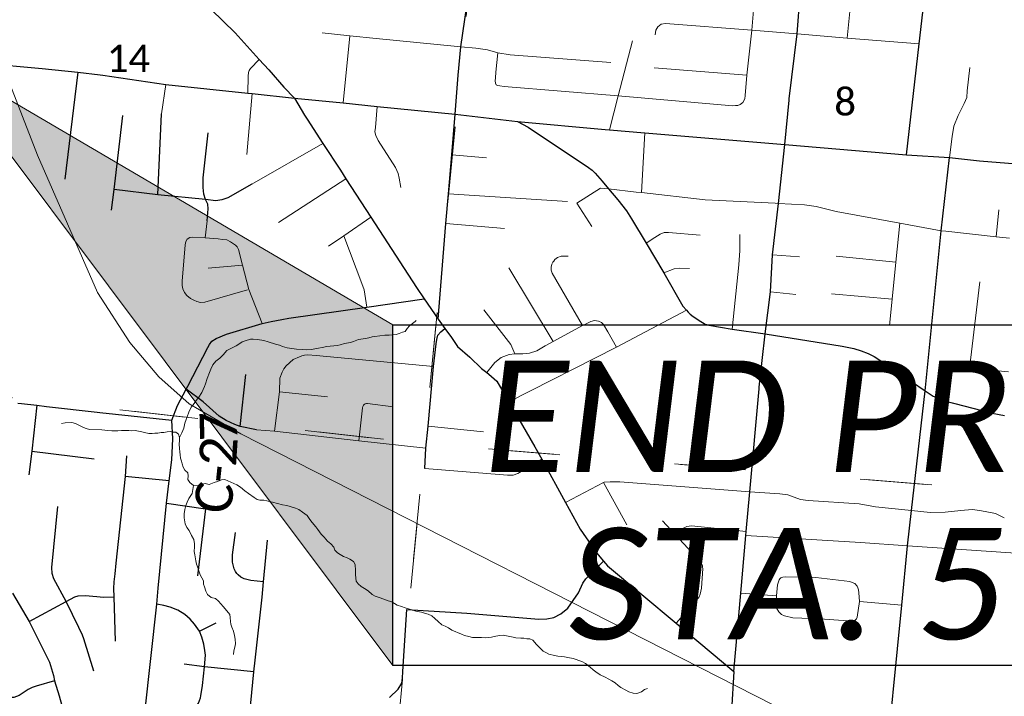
# Paper-space layout 'Layout1' of a CAD drawing. Extents: x 0 to 39.3, y 0 to 22.
# Tile 114 of 131: x 7.2 to 8.7, y 17.9 to 18.9. Entities that reach past the tile are written whole.
import ezdxf

# ---------------------------------------------------------------- set-up
doc = ezdxf.new("R2010")
doc.units = 0
doc.header["$MEASUREMENT"] = 0
doc.linetypes.add('DGN Style 1', pattern=[0.184576, 0.000307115, -0.184269])
doc.linetypes.add('rr2', pattern=[0.749999, 0.374999, 0.374999])
for name, color, linetype, lineweight in [('GM_X_City_Street', 7, 'Continuous', 0), ('GM_X_County_Road', 3, 'Continuous', 30), ('GM_X_County_Road_Text', 3, 'Continuous', 0), ('GM_X_Minor_River', 5, 'Continuous', 0), ('GM_X_Rail_Line', 7, 'rr2', 13), ('GM_X_Section_Text', 7, 'Continuous', 0), ('GM_X_State_Route', 1, 'Continuous', 30), ('GM_X_Township_Road', 4, 'Continuous', 30), ('SH_Masking', 7, 'Continuous', 0), ('SH_Text', 7, 'Continuous', 13)]:
    doc.layers.add(name, color=color, linetype=linetype, lineweight=lineweight)
doc.layers.add('GM_X_Corporation', color=7, linetype='DGN Style 1', lineweight=13, transparency=0.75)
doc.styles.add('P_Slanted-Sub Title', font='calibrii.ttf', dxfattribs={"height": 0.17})
doc.styles.add('Style-Calibri Light', font='calibril.ttf')

psp = doc.layouts.get("Layout1")

# ---------------------------------------------------------------- linework, layer by layer
at = {"layer": 'GM_X_City_Street', "ltscale": 0.002}
for p, q in [((8.4972, 18.886), (8.5029, 18.9474)), ((7.7288, 18.7873), (7.739, 18.8897)), ((8.3438, 18.8296), (8.2027, 18.8408)), ((7.4583, 18.8156), (7.4518, 18.7707)), ((7.5901, 18.8016), (7.582, 18.7089)), ((8.1833, 18.6508), (8.1886, 18.7419)), ((7.5895, 18.6632), (7.6979, 18.7257)), ((7.8943, 18.7083), (7.9471, 18.7038)), ((7.6302, 18.6047), (7.7331, 18.6717)), ((7.8893, 18.6487), (8.0705, 18.6368)), ((8.7239, 18.5832), (8.7283, 18.6243)), ((7.5186, 18.5817), (7.5214, 18.6076)), ((7.8855, 18.6033), (7.9749, 18.5959)), ((8.3834, 18.5557), (8.4244, 18.5524)), ((8.4801, 18.5535), (8.5713, 18.5444)), ((7.523, 18.5351), (7.5752, 18.5397)), ((8.0489, 18.4237), (7.9812, 18.5357)), ((8.3802, 18.4994), (8.4187, 18.4953)), ((8.5654, 18.4878), (8.473, 18.4959)), ((7.6316, 18.3469), (7.7051, 18.339)), ((7.8582, 18.2945), (7.9428, 18.2858)), ((8.1257, 18.2082), (8.1612, 18.1439)), ((8.3349, 18.0398), (8.3893, 18.0355)), ((8.5157, 18.0267), (8.5802, 18.0214))]:
    psp.add_line(p, q, dxfattribs=at)
at = {"layer": 'GM_X_City_Street', "ltscale": 0.002, "flags": 128}
for points in [[(8.334, 18.785), (8.3377, 18.7878), (8.3408, 18.7934), (8.3415, 18.7989), (8.3438, 18.8296), (8.3518, 18.8983), (8.3561, 18.9539), (8.3614, 19.0106), (8.3671, 19.0633), (8.3678, 19.0737), (8.3662, 19.0839), (8.3627, 19.095), (8.3619, 19.105), (8.365, 19.1341)], [(8.2041, 18.8912), (8.2052, 18.8981), (8.2084, 18.9033), (8.2137, 18.9076), (8.2203, 18.9086), (8.3518, 18.8983), (8.4206, 18.8926), (8.4972, 18.886), (8.6065, 18.8774)], [(7.697, 18.894), (7.739, 18.8897), (7.7789, 18.8856), (7.9083, 18.873), (7.9308, 18.8708), (7.9486, 18.8683), (7.9647, 18.8635), (7.9834, 18.8608), (8.1366, 18.8491)], [(8.1349, 18.7465), (8.1481, 18.7981), (8.1697, 18.882)], [(7.9647, 18.8635), (7.9616, 18.834), (7.9608, 18.8256), (7.9603, 18.8212), (7.961, 18.8177), (7.9622, 18.8149), (7.9642, 18.814), (7.9674, 18.8133), (7.9741, 18.8122), (8.1481, 18.7981), (8.3168, 18.7834), (8.3228, 18.7831), (8.3267, 18.7832), (8.3302, 18.7836), (8.334, 18.785)], [(7.5834, 18.8023), (7.5842, 18.8281), (7.5847, 18.8338), (7.5856, 18.837), (7.5875, 18.8398), (7.601, 18.8536)], [(8.6529, 18.7042), (8.657, 18.7363), (8.6594, 18.7519), (8.6663, 18.7681), (8.6753, 18.7867), (8.6791, 18.7957), (8.6801, 18.8057), (8.6838, 18.8416)], [(7.7808, 18.7821), (7.7779, 18.7501), (7.7773, 18.7434), (7.7787, 18.7375), (7.7822, 18.7299), (7.8087, 18.689), (7.8125, 18.6798), (7.8142, 18.6726), (7.8168, 18.6581)], [(8.1077, 18.5988), (8.0852, 18.6344), (8.1209, 18.6575), (8.1334, 18.6564), (8.1752, 18.6512), (8.1833, 18.6508), (8.2803, 18.6396), (8.3873, 18.6343), (8.3921, 18.634), (8.4317, 18.6321), (8.4498, 18.6296), (8.4803, 18.6219), (8.5774, 18.6038), (8.64, 18.5923), (8.6474, 18.5915), (8.7239, 18.5832), (8.7443, 18.5809)], [(7.7067, 18.5688), (7.7296, 18.5845), (7.7711, 18.613)], [(8.5613, 18.4481), (8.5654, 18.4878), (8.5713, 18.5444), (8.5774, 18.6038)], [(7.6056, 18.4508), (7.5851, 18.5029), (7.5752, 18.5397), (7.5692, 18.564), (7.5674, 18.5677), (7.5645, 18.5704), (7.5601, 18.5736), (7.5571, 18.5757), (7.5515, 18.5784), (7.5447, 18.5792), (7.5384, 18.58), (7.5186, 18.5817), (7.4995, 18.5827), (7.4952, 18.582), (7.4911, 18.5797), (7.4889, 18.5759), (7.4879, 18.5709), (7.4834, 18.5154), (7.4834, 18.5091), (7.4847, 18.5036), (7.4872, 18.4981), (7.4907, 18.4938), (7.4961, 18.4892), (7.5014, 18.4866), (7.5059, 18.4844), (7.5115, 18.4831), (7.5178, 18.4834), (7.5832, 18.5024)], [(7.7651, 18.4757), (7.7607, 18.5023), (7.7571, 18.5119), (7.7296, 18.5845)], [(8.1905, 18.5736), (8.2038, 18.5823), (8.2118, 18.587), (8.218, 18.5895), (8.2249, 18.5895), (8.2729, 18.5857)], [(8.3219, 18.4423), (8.332, 18.5405), (8.3336, 18.562), (8.3334, 18.5869)], [(8.0936, 18.4477), (8.0474, 18.5277), (8.0457, 18.5325), (8.046, 18.537), (8.047, 18.5416), (8.0482, 18.5443), (8.0497, 18.5461), (8.0514, 18.5483), (8.0557, 18.5515), (8.061, 18.5534), (8.0716, 18.5538)], [(8.2174, 18.5281), (8.2331, 18.5344), (8.2417, 18.5355), (8.2566, 18.5346)], [(8.7429, 18.3771), (8.6947, 18.3817), (8.6898, 18.383), (8.6878, 18.3844), (8.6861, 18.3872), (8.6853, 18.3904), (8.6851, 18.3948), (8.6992, 18.5144)], [(7.9905, 18.4044), (7.9845, 18.4189), (7.943, 18.4717)], [(7.9812, 18.3312), (8.1454, 18.415), (8.252, 18.4713)], [(7.9477, 18.3762), (7.9602, 18.3915), (7.9695, 18.3989), (7.9818, 18.4034), (7.9905, 18.4044), (8.0029, 18.4046), (8.0129, 18.4057), (8.0241, 18.4094), (8.0369, 18.4166), (8.0489, 18.4237), (8.0776, 18.439), (8.0936, 18.4477), (8.0993, 18.4505), (8.1064, 18.4538), (8.112, 18.4554), (8.1178, 18.4547), (8.1223, 18.4525), (8.1255, 18.4496), (8.1321, 18.4384), (8.1454, 18.415)], [(7.6243, 18.2867), (7.6316, 18.3469), (7.6324, 18.3674), (7.6356, 18.3768), (7.6384, 18.382), (7.6417, 18.3863), (7.6526, 18.3958), (7.6622, 18.4001), (7.6656, 18.4015), (7.67, 18.4026), (7.6749, 18.4029), (7.6876, 18.402), (7.8667, 18.3855)], [(7.7529, 18.2719), (7.7583, 18.3222), (7.759, 18.3245), (7.76, 18.3263), (7.761, 18.3274), (7.7625, 18.3282), (7.7643, 18.3288), (7.7661, 18.3288), (7.8051, 18.3236)], [(7.5969, 18.2887), (7.6243, 18.2867), (7.7529, 18.2719), (7.855, 18.2609)], [(7.8532, 18.2297), (7.9793, 18.2196), (7.9877, 18.2196), (7.995, 18.222), (8.0314, 18.2438)], [(8.0676, 18.1781), (8.1257, 18.2082), (8.1267, 18.2088), (8.1355, 18.2096), (8.1503, 18.2092), (8.3486, 18.1943), (8.3943, 18.1909), (8.4065, 18.1898), (8.426, 18.1823), (8.4377, 18.1809), (8.5151, 18.1759), (8.54, 18.1713), (8.5951, 18.1657), (8.6237, 18.1628), (8.6461, 18.1632), (8.6701, 18.1659), (8.6873, 18.1673), (8.6994, 18.1658), (8.7228, 18.1613), (8.7363, 18.1545)], [(8.2361, 17.9938), (8.2699, 18.032), (8.2712, 18.0342), (8.2731, 18.0383), (8.2749, 18.0474), (8.2769, 18.0774), (8.2767, 18.0792), (8.2763, 18.0812), (8.2753, 18.0837), (8.2735, 18.0873), (8.2347, 18.129), (8.2153, 18.1499)], [(8.2347, 18.129), (8.2484, 18.1394), (8.2527, 18.1415), (8.2599, 18.1425), (8.3432, 18.1335)], [(8.3427, 18.1275), (8.5175, 18.1169), (8.5891, 18.112), (8.8063, 18.0969)], [(8.3893, 18.0355), (8.3909, 18.0521), (8.3926, 18.0585), (8.3932, 18.0597), (8.3943, 18.0614), (8.3961, 18.063), (8.3988, 18.064), (8.4034, 18.0643), (8.4492, 18.0635), (8.5008, 18.0572), (8.5047, 18.0559), (8.5088, 18.0541), (8.5122, 18.0503), (8.5132, 18.0477), (8.5143, 18.0446), (8.5148, 18.0402), (8.5157, 18.0267)], [(8.3893, 18.0355), (8.3886, 18.0218), (8.389, 18.0178), (8.3928, 18.0111), (8.3969, 18.0069), (8.4014, 18.0048), (8.4142, 18.0018), (8.4555, 18.0006), (8.5051, 17.997), (8.509, 17.9985), (8.511, 18.0002), (8.5124, 18.0029), (8.5157, 18.0267)]]:
    psp.add_lwpolyline(points, dxfattribs=at)
at = {"layer": 'GM_X_Corporation', "flags": 128}
for points in [[(7.955, 19.3167), (7.9506, 19.2737), (7.8526, 18.2675), (6.8431, 18.3799), (6.9413, 19.3834), (7.3067, 19.3446), (7.3077, 19.388)], [(8.9, 18.6915), (8.9, 19.1876), (7.9506, 19.2737), (7.8526, 18.2675), (8.8482, 18.1868)], [(6.8431, 18.3799), (7.8526, 18.2675), (7.7575, 17.2431), (6.7271, 17.3517)], [(8.8482, 18.1868), (8.7485, 17.1931), (7.7575, 17.2431), (7.8526, 18.2675)]]:
    psp.add_lwpolyline(points, close=True, dxfattribs=at)
at = {"layer": 'GM_X_County_Road', "ltscale": 0.002}
psp.add_line((7.8199, 17.92), (7.826, 18.0147), dxfattribs=at)
at = {"layer": 'GM_X_County_Road', "ltscale": 0.002, "flags": 128}
for points in [[(8.4088, 18.7934), (8.4206, 18.8926), (8.4299, 19.0133), (8.4409, 19.1278), (8.4417, 19.1363), (8.445, 19.1703), (8.4471, 19.1906), (8.4479, 19.1983), (8.4604, 19.2899), (8.4707, 19.4216), (8.4719, 19.4333), (8.4923, 19.6097), (8.4959, 19.6279)], [(8.5874, 18.7084), (8.6065, 18.8774), (8.6208, 19.0011), (8.6224, 19.0214), (8.6337, 19.1175), (8.6346, 19.1281), (8.6432, 19.209), (8.6497, 19.2682), (8.6532, 19.3011), (8.6578, 19.339), (8.6633, 19.386)], [(7.8734, 18.4577), (7.8855, 18.6033), (7.8893, 18.6487), (7.8943, 18.7083), (7.8994, 18.7701), (7.9041, 18.8297), (7.9083, 18.873), (7.9288, 19.0156), (7.9329, 19.0716), (7.937, 19.109), (7.9413, 19.1588), (7.9429, 19.17), (7.9471, 19.2123), (7.9531, 19.2698), (7.9538, 19.2787), (7.957, 19.3132), (7.96, 19.3445), (7.963, 19.3715), (7.9632, 19.3734)], [(6.9786, 18.8699), (7.1101, 18.8565), (7.1805, 18.8478), (7.2702, 18.8398), (7.3244, 18.8344), (7.3587, 18.8301), (7.3625, 18.8296)], [(7.3625, 18.8296), (7.4583, 18.8156), (7.5834, 18.8023), (7.5901, 18.8016), (7.6544, 18.7948)], [(7.6544, 18.7948), (7.7288, 18.7873), (7.7808, 18.7821), (7.8994, 18.7701), (7.9947, 18.7591)], [(8.3626, 18.3515), (8.3628, 18.3536), (8.3722, 18.4349), (8.3802, 18.4994), (8.3834, 18.5557), (8.3921, 18.634), (8.4021, 18.724), (8.4086, 18.7914), (8.4088, 18.7934)], [(7.9947, 18.7591), (8.1282, 18.747), (8.1349, 18.7465), (8.1886, 18.7419), (8.4021, 18.724)], [(7.9947, 18.7591), (8.0106, 18.7506), (8.1026, 18.689), (8.1083, 18.6847), (8.1131, 18.68), (8.1234, 18.6682), (8.1334, 18.6564)], [(8.4021, 18.724), (8.5874, 18.7084), (8.6529, 18.7042), (8.6988, 18.699), (8.8316, 18.6884), (8.8416, 18.6895), (8.8491, 18.69), (8.8607, 18.6962), (8.9, 18.7244)], [(8.6156, 18.3483), (8.64, 18.5923), (8.6529, 18.7042)], [(8.1334, 18.6564), (8.1476, 18.6393), (8.1608, 18.6229), (8.1681, 18.6104), (8.1905, 18.5736), (8.2174, 18.5281), (8.2467, 18.4775), (8.252, 18.4713), (8.2546, 18.4683), (8.2577, 18.4652), (8.262, 18.4617), (8.2664, 18.4588), (8.2712, 18.4557), (8.2764, 18.4525), (8.2807, 18.4501), (8.2859, 18.4482), (8.3219, 18.4423), (8.3722, 18.4349), (8.4893, 18.4164), (8.5071, 18.4128), (8.5185, 18.4094), (8.5288, 18.405), (8.5382, 18.4007), (8.5744, 18.3767), (8.6156, 18.3483), (8.6282, 18.3403), (8.6374, 18.3367), (8.6453, 18.3332), (8.7182, 18.3141), (8.7367, 18.3104)], [(7.6352, 18.4571), (7.6462, 18.459), (7.7651, 18.4757), (7.8521, 18.4887)], [(7.5228, 18.4144), (7.5253, 18.419), (7.5289, 18.4238), (7.5354, 18.4282), (7.5508, 18.4348), (7.6056, 18.4508)], [(7.6056, 18.4508), (7.6192, 18.4542), (7.6352, 18.4571)], [(7.8532, 18.2297), (7.855, 18.2609), (7.8582, 18.2945), (7.8667, 18.3855), (7.8707, 18.4201), (7.8716, 18.4266), (7.8732, 18.4329), (7.8776, 18.4384), (7.884, 18.4431)], [(7.4678, 18.3034), (7.4763, 18.3256), (7.4897, 18.3507), (7.4923, 18.3553), (7.5228, 18.4144)], [(8.3243, 17.92), (8.3349, 18.0398), (8.3427, 18.1275), (8.3432, 18.1335), (8.3486, 18.1943), (8.3626, 18.3515)], [(8.5091, 17.5391), (8.5094, 17.5405), (8.5284, 17.6371), (8.5329, 17.6519), (8.5389, 17.6683), (8.5445, 17.6856), (8.549, 17.7043), (8.5535, 17.7498), (8.5802, 18.0214), (8.5891, 18.112), (8.5951, 18.1657), (8.6156, 18.3483)], [(7.2329, 18.3296), (7.2387, 18.3289), (7.262, 18.3261), (7.2766, 18.3243), (7.3541, 18.3158)], [(7.3541, 18.3158), (7.3582, 18.3154), (7.4678, 18.3034)], [(7.4132, 17.5855), (7.4215, 17.6597), (7.4203, 17.7001), (7.4178, 17.7283), (7.4167, 17.7471), (7.4194, 17.7953), (7.4265, 17.857), (7.4448, 18.0229), (7.4467, 18.0474), (7.4597, 18.177), (7.4634, 18.2109), (7.4675, 18.2429), (7.469, 18.2749), (7.4678, 18.3034)], [(7.826, 18.0147), (7.9172, 18.0089), (8.0269, 17.9998), (8.0392, 18.0005), (8.0498, 18.0027), (8.0608, 18.0083), (8.0714, 18.0165), (8.0874, 18.0401), (8.0942, 18.0549), (8.0988, 18.0612), (8.106, 18.0689), (8.1257, 18.0884)], [(7.2249, 18.0398), (7.2504, 17.9963), (7.2813, 17.9341), (7.2875, 17.9142), (7.289, 17.9061), (7.296, 17.8829), (7.3076, 17.8408), (7.3144, 17.8278)], [(7.7992, 17.8803), (7.8124, 17.8932), (7.8181, 17.9021), (7.8192, 17.9097), (7.8199, 17.92)]]:
    psp.add_lwpolyline(points, dxfattribs=at)
at = {"layer": 'GM_X_Minor_River', "ltscale": 120, "flags": 128}
for points in [[(7.4795, 18.2772), (7.4831, 18.2839), (7.486, 18.2911), (7.4873, 18.299), (7.4894, 18.3043), (7.491, 18.3085), (7.4935, 18.3156), (7.4971, 18.3235), (7.5018, 18.3287), (7.505, 18.3336), (7.5086, 18.3384), (7.5133, 18.3455), (7.5153, 18.3501), (7.5174, 18.355), (7.519, 18.3591), (7.5215, 18.367), (7.5252, 18.3761), (7.5272, 18.3813), (7.5304, 18.3881), (7.5348, 18.3933), (7.541, 18.3981), (7.5461, 18.4029), (7.5516, 18.4096), (7.5558, 18.4118), (7.5655, 18.4168), (7.5697, 18.4194), (7.5751, 18.4227), (7.5797, 18.4244), (7.5874, 18.4269), (7.5916, 18.4271), (7.5984, 18.4266), (7.6079, 18.4248), (7.6147, 18.4231), (7.6256, 18.4193), (7.6316, 18.4176), (7.6365, 18.416), (7.6433, 18.4139), (7.6577, 18.4116), (7.6661, 18.411), (7.6729, 18.4108), (7.6802, 18.4113), (7.6889, 18.4126), (7.6993, 18.4146), (7.7035, 18.4156), (7.7092, 18.4162), (7.7145, 18.4169), (7.7195, 18.4175), (7.7241, 18.4185), (7.731, 18.4202), (7.7401, 18.4219), (7.7447, 18.4232), (7.7524, 18.4265), (7.7627, 18.4281), (7.7681, 18.4291), (7.7731, 18.4305), (7.7773, 18.4311), (7.7845, 18.432), (7.7922, 18.433), (7.799, 18.4332), (7.8051, 18.4337), (7.8097, 18.434), (7.8143, 18.4354), (7.8193, 18.4375), (7.8235, 18.4389), (7.8263, 18.4434), (7.8298, 18.4475), (7.8384, 18.4541), (7.8403, 18.4556)], [(7.2995, 18.2982), (7.3052, 18.2992), (7.3151, 18.2997), (7.3211, 18.2984), (7.326, 18.2956), (7.3331, 18.2923), (7.3373, 18.291), (7.3422, 18.2894), (7.3608, 18.2889), (7.3657, 18.2883), (7.3699, 18.2875), (7.3764, 18.2873), (7.3855, 18.2874), (7.3912, 18.2876), (7.3977, 18.2875), (7.4019, 18.2877), (7.4068, 18.2872), (7.4117, 18.2878), (7.4167, 18.2869), (7.422, 18.2856), (7.4261, 18.2848), (7.4325, 18.2831), (7.4375, 18.2829), (7.442, 18.2835), (7.4466, 18.2838), (7.4512, 18.2844), (7.4554, 18.2847), (7.4607, 18.2857), (7.4649, 18.2863), (7.4691, 18.2851), (7.4737, 18.2853), (7.4781, 18.2822), (7.4795, 18.2772), (7.4794, 18.2726), (7.4789, 18.2669), (7.4795, 18.2604), (7.4797, 18.2551), (7.4803, 18.2505), (7.4809, 18.2455), (7.4823, 18.2409), (7.4834, 18.2367), (7.4851, 18.2317), (7.4873, 18.2271), (7.4921, 18.2231), (7.4924, 18.2185), (7.4922, 18.2128), (7.4951, 18.2082), (7.5007, 18.2038), (7.5076, 18.2033), (7.5141, 18.2057), (7.5183, 18.2068), (7.5247, 18.2051), (7.5324, 18.2083), (7.5374, 18.21), (7.5436, 18.2122), (7.5485, 18.2128), (7.5666, 18.205), (7.5725, 18.2011), (7.5792, 18.1955), (7.5844, 18.1916), (7.593, 18.1853), (7.5975, 18.1825), (7.6017, 18.1816), (7.6077, 18.1814), (7.6123, 18.1805), (7.6164, 18.1793), (7.621, 18.1784), (7.6285, 18.1763), (7.6365, 18.1745), (7.6429, 18.1732), (7.6482, 18.1719), (7.6561, 18.169), (7.6614, 18.167), (7.667, 18.163), (7.674, 18.1578), (7.6781, 18.152), (7.6817, 18.1473), (7.6873, 18.1407), (7.6902, 18.1365), (7.6953, 18.1295), (7.6998, 18.1248), (7.7049, 18.1189), (7.7101, 18.1146), (7.7146, 18.1095), (7.7163, 18.1052), (7.7204, 18.1009), (7.7245, 18.0985), (7.7294, 18.0954), (7.7347, 18.0937), (7.7392, 18.0917), (7.7448, 18.0881), (7.7473, 18.0834), (7.7475, 18.0743), (7.7477, 18.0682), (7.7479, 18.0625), (7.7485, 18.0579), (7.7515, 18.0536), (7.7563, 18.05), (7.7612, 18.0469), (7.7671, 18.0429), (7.7731, 18.0374)], [(7.5007, 18.2038), (7.4985, 18.1917), (7.4937, 18.1842), (7.4909, 18.1782), (7.4889, 18.1733), (7.4876, 18.1673), (7.4866, 18.1608), (7.4865, 18.1543), (7.4881, 18.1455), (7.4906, 18.1397), (7.4943, 18.1351), (7.4979, 18.1277), (7.5012, 18.1215), (7.5021, 18.115), (7.502, 18.1105), (7.5018, 18.1029), (7.5028, 18.0979), (7.5041, 18.0891), (7.5051, 18.0837), (7.5079, 18.0772), (7.5093, 18.0722), (7.5111, 18.0676), (7.5136, 18.0629), (7.5158, 18.0583), (7.516, 18.0533), (7.5175, 18.0491), (7.5196, 18.0426), (7.5221, 18.0376), (7.5277, 18.0332), (7.5341, 18.0315), (7.5389, 18.0276), (7.5459, 18.0194), (7.5515, 18.0127), (7.5559, 18.0069), (7.5565, 18.0027), (7.5571, 17.9966), (7.5577, 17.9924), (7.5591, 17.9878), (7.5616, 17.9816), (7.563, 17.9751), (7.564, 17.9693), (7.5649, 17.9621), (7.5636, 17.9572), (7.562, 17.9515), (7.5618, 17.9458)], [(7.7731, 18.0374), (7.7776, 18.035), (7.7851, 18.0325), (7.7892, 18.0308), (7.7934, 18.0296), (7.7975, 18.0279), (7.8032, 18.0263), (7.811, 18.0215), (7.8178, 18.0194), (7.8231, 18.017), (7.8352, 18.0136), (7.8397, 18.0119), (7.8484, 18.0105), (7.8544, 18.0088), (7.8586, 18.0076), (7.8638, 18.0051), (7.8687, 18.0012), (7.8735, 17.9965), (7.8794, 17.9914), (7.8843, 17.9893), (7.8892, 17.9869), (7.8944, 17.983), (7.9091, 17.9768), (7.9136, 17.9748), (7.9204, 17.9735), (7.9261, 17.9722), (7.9398, 17.9718), (7.9454, 17.9713), (7.9508, 17.9719), (7.955, 17.9725), (7.9615, 17.9742), (7.9676, 17.9752), (7.9726, 17.9754), (7.9805, 17.9741), (7.9877, 17.9724), (7.9922, 17.9715), (7.9994, 17.9709), (8.004, 17.9708), (8.0089, 17.9699), (8.0135, 17.9697), (8.018, 17.9681), (8.0235, 17.9615), (8.0335, 17.9513), (8.0376, 17.9493), (8.0425, 17.9468), (8.0508, 17.9447), (8.0561, 17.9434), (8.0622, 17.9429), (8.0664, 17.9424), (8.0713, 17.9415), (8.0792, 17.9397), (8.0924, 17.9355), (8.098, 17.9323), (8.1051, 17.9268), (8.1096, 17.9225), (8.1137, 17.9197), (8.1204, 17.915), (8.1279, 17.9117), (8.1339, 17.9085), (8.1384, 17.9057), (8.1432, 17.9029), (8.1477, 17.899), (8.1518, 17.8958), (8.1597, 17.8918), (8.1642, 17.889), (8.171, 17.8873), (8.1763, 17.8867), (8.1836, 17.8892), (8.1882, 17.8925), (8.1928, 17.8943)]]:
    psp.add_lwpolyline(points, dxfattribs=at)
at = {"layer": 'GM_X_Rail_Line', "ltscale": 3.78788e-07, "flags": 128}
psp.add_lwpolyline([(8.9, 17.6811), (8.8855, 17.6915), (8.8412, 17.7137), (8.762, 17.7359), (8.6148, 17.766), (8.5673, 17.785), (8.3852, 17.869), (7.5731, 18.2826), (7.4939, 18.3285), (7.448, 18.3697), (7.4037, 18.422), (7.3546, 18.4981), (7.2632, 18.7074), (7.2074, 18.8505), (7.1644, 18.9863), (7.1583, 19.0746), (7.1652, 19.1716), (7.1865, 19.2574), (7.219, 19.4134), (7.2179, 19.5252), (7.2022, 19.6149), (7.1807, 19.691), (7.1291, 19.7994), (7.0756, 19.9039), (7.0435, 19.9756), (6.9966, 20.0583), (6.9615, 20.1077), (6.8485, 20.226), (6.7559, 20.3339), (6.7119, 20.4011), (6.6759, 20.48), (6.6457, 20.5375), (6.5931, 20.6104), (6.5238, 20.6921), (6.4336, 20.7945), (6.3973, 20.8617), (6.38, 20.9)], dxfattribs=at)
at = {"layer": 'GM_X_State_Route', "ltscale": 0.002}
psp.add_line((7.6544, 18.7948), (7.6701, 18.7686), dxfattribs=at)
at = {"layer": 'GM_X_State_Route', "ltscale": 0.002, "flags": 128}
for points in [[(7.3173, 19.1096), (7.337, 19.088), (7.3546, 19.0676), (7.3683, 19.054), (7.3928, 19.0323), (7.458, 18.9838), (7.5074, 18.9448), (7.5274, 18.9299), (7.5641, 18.894), (7.601, 18.8536), (7.6155, 18.8378), (7.6383, 18.8113), (7.6544, 18.7948)], [(7.6701, 18.7686), (7.6738, 18.7625), (7.6979, 18.7257), (7.7248, 18.6846), (7.7331, 18.6717), (7.7711, 18.613), (7.8405, 18.5056), (7.8521, 18.4887), (7.8734, 18.4577), (7.884, 18.4431), (7.8938, 18.4295), (7.9033, 18.416), (7.9221, 18.3993), (7.9397, 18.3823), (7.9477, 18.3762), (7.951, 18.3737), (7.9629, 18.3627), (7.9812, 18.3312), (8.0209, 18.2627), (8.0314, 18.2438), (8.0676, 18.1781), (8.09, 18.1374), (8.1072, 18.1121), (8.1149, 18.1013), (8.1257, 18.0884), (8.1316, 18.0814), (8.2361, 17.9938), (8.3243, 17.92), (8.3208, 17.8601)]]:
    psp.add_lwpolyline(points, dxfattribs=at)
at = {"layer": 'GM_X_Township_Road', "ltscale": 0.002}
for p, q in [((7.3244, 18.8344), (7.3047, 18.6713)), ((7.4464, 18.6474), (7.4518, 18.7707)), ((7.572, 18.2938), (7.5806, 18.373)), ((7.2545, 18.2564), (7.3493, 18.2444)), ((7.4634, 18.2109), (7.3964, 18.2175)), ((7.4597, 18.177), (7.5192, 18.1681)), ((7.5192, 18.1681), (7.5069, 18.0659)), ((7.5097, 17.9816), (7.5355, 17.9944)), ((7.5176, 17.9273), (7.4867, 17.9311)), ((7.5926, 17.9197), (7.5176, 17.9273))]:
    psp.add_line(p, q, dxfattribs=at)
at = {"layer": 'GM_X_Township_Road', "ltscale": 0.002, "flags": 128}
for points in [[(7.3756, 18.624), (7.38, 18.6551), (7.3929, 18.768)], [(7.5214, 18.6076), (7.5229, 18.6258), (7.5225, 18.633), (7.519, 18.6398), (7.5166, 18.6483), (7.5152, 18.6584), (7.5153, 18.6729), (7.5231, 18.7415)], [(7.5895, 18.6632), (7.5532, 18.6427), (7.544, 18.6393), (7.5346, 18.6378), (7.519, 18.6398), (7.4464, 18.6474), (7.38, 18.6551)], [(7.5969, 18.2887), (7.572, 18.2938), (7.5637, 18.2968), (7.5503, 18.303), (7.5396, 18.3097), (7.5153, 18.3312), (7.4897, 18.3507)], [(7.262, 18.3261), (7.2545, 18.2564), (7.2496, 18.2203)], [(7.3988, 18.249), (7.3964, 18.2175), (7.3825, 18.0852)], [(7.3067, 18.0271), (7.2878, 18.0612), (7.2854, 18.0694), (7.2848, 18.0785), (7.2938, 18.1717)], [(7.6074, 18.057), (7.5881, 18.0587), (7.5781, 18.0614), (7.5728, 18.0641), (7.5686, 18.0675), (7.5669, 18.0697), (7.5649, 18.0725), (7.5625, 18.0766), (7.5602, 18.0869), (7.5603, 18.098), (7.5645, 18.1321)], [(7.5782, 17.7728), (7.5926, 17.9197), (7.5946, 17.9376), (7.6053, 18.0335), (7.6074, 18.057), (7.6134, 18.1202)], [(7.3825, 18.0852), (7.3808, 18.0689), (7.3792, 18.0568), (7.3789, 18.0469), (7.3793, 18.0342), (7.3815, 17.9665)], [(7.2504, 17.9963), (7.3067, 18.0271), (7.32, 18.0342), (7.3249, 18.0357), (7.3355, 18.0362), (7.3532, 18.0346), (7.3633, 18.0336), (7.3793, 18.0342)], [(7.3488, 17.9205), (7.3337, 17.9697), (7.3315, 17.9754), (7.326, 17.9873), (7.3067, 18.0271)], [(7.4265, 17.857), (7.4665, 17.8524), (7.4748, 17.8523), (7.4819, 17.8528), (7.4909, 17.8563), (7.4995, 17.862), (7.5046, 17.8662), (7.5083, 17.8719), (7.5114, 17.8798), (7.5118, 17.883), (7.5145, 17.8989), (7.5176, 17.9273), (7.5188, 17.9448), (7.5182, 17.9522), (7.5166, 17.962), (7.5136, 17.9726), (7.5097, 17.9816), (7.502, 17.9924), (7.4956, 17.9998), (7.4873, 18.007), (7.4767, 18.0138), (7.4653, 18.0184), (7.4555, 18.0207), (7.4448, 18.0229)], [(7.289, 17.9061), (7.2608, 17.8979), (7.2549, 17.8959), (7.2489, 17.8929), (7.2348, 17.8834), (7.2269, 17.8804), (7.2023, 17.8803), (7.1774, 17.8799), (7.1646, 17.8796), (7.1562, 17.8807), (7.1418, 17.8777), (7.1316, 17.8743), (7.1271, 17.8728)]]:
    psp.add_lwpolyline(points, dxfattribs=at)
at = {"layer": 'SH_Masking'}
psp.add_lwpolyline([(7.8046, 18.4489), (9.562, 18.4489), (9.562, 17.9295), (7.8046, 17.9295)], close=True, dxfattribs=at)
at = {"layer": 'SH_Text', "flags": 128}
for points in [[(7.8046, 17.9295), (7.1101, 18.8565), (7.8046, 18.4489)], [(7.8046, 18.4489), (9.562, 18.4489), (9.562, 17.9295), (7.8046, 17.9295)]]:
    psp.add_lwpolyline(points, close=True, dxfattribs=at)
at = {"layer": 'SH_Text', "lineweight": 30, "flags": 128}
psp.add_lwpolyline([(7.8046, 18.4489), (9.562, 18.4489), (9.562, 17.9295), (7.8046, 17.9295)], close=True, dxfattribs=at)
at = {"layer": 'SH_Text', "extrusion": (0, 0, -1)}
psp.add_solid([(-7.8046, 17.9295), (-7.1101, 18.8565), (-7.8046, 18.4489)], dxfattribs=at)

# ---------------------------------------------------------------- texts
at = {"layer": 'GM_X_County_Road_Text', "style": 'Style-Calibri Light'}
for s, rotation, p in [('7', 91.5631, (7.5677, 18.2722)), ('2', 86.3745, (7.5654, 18.2316)), ('-', 83.9783, (7.5628, 18.2058)), ('C', 83.4934, (7.5574, 18.1589))]:
    psp.add_text(s, height=0.0568, rotation=rotation, dxfattribs=at).set_placement(p)
at = {"layer": 'GM_X_Section_Text', "style": 'Style-Calibri Light'}
for s, height, p in [('14', 0.04186, (7.3685, 18.8343)), ('8', 0.0419, (8.4773, 18.7682))]:
    psp.add_text(s, height=height, rotation=0, dxfattribs=at).set_placement(p)
at = {"layer": 'SH_Text', "color": 3, "linetype": 'Continuous', "insert": (8.6721, 18.1807), "char_height": 0.17, "attachment_point": 5, "line_spacing_factor": 0.9, "style": 'P_Slanted-Sub Title'}
psp.add_mtext('END PROJECT\\PSTA. 59+00', dxfattribs=at)

doc.saveas('drawing.dxf')
